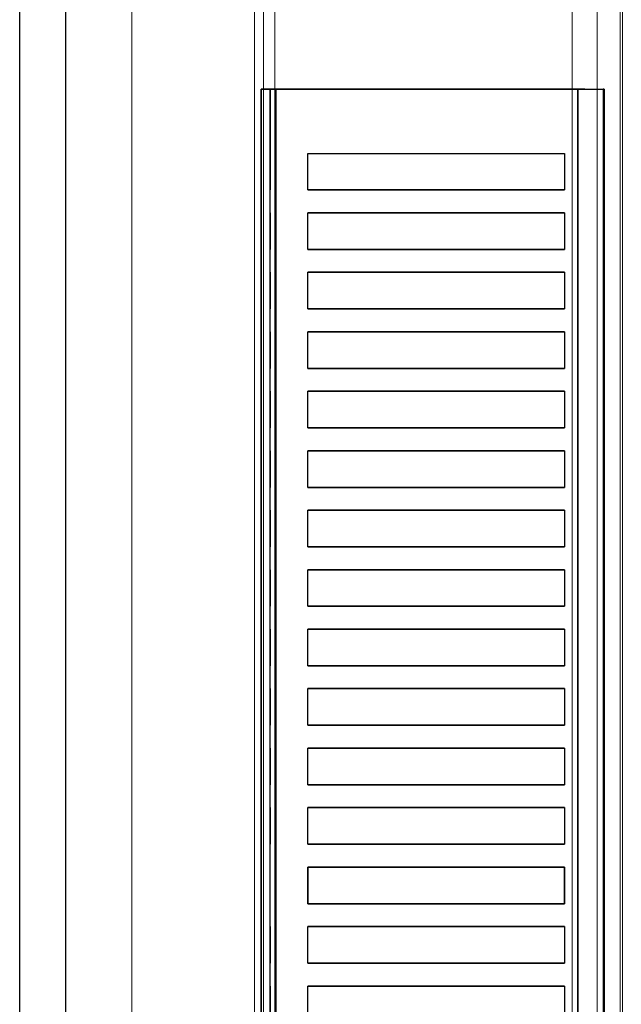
# Model space of a CAD drawing. Header units: millimetres. Extents: x 69858 to 162505, y 5570 to 25972.
# Tile 21 of 53: x 71794 to 71926, y 14521 to 14736. Entities that reach past the tile are written whole.
import ezdxf

# ---------------------------------------------------------------- set-up
doc = ezdxf.new("R2010")
doc.units = ezdxf.units.MM
doc.header["$LTSCALE"] = 2.5
doc.linetypes.add('CONTINUA', pattern=[0])
doc.linetypes.add('DASHED', pattern=[19.05, 12.7, -6.35])
for name, color, linetype in [('Arch', 7, 'Continuous'), ('IQ_200_3D', 1, 'Continuous'), ('IQ_204_2D', 7, 'CONTINUA')]:
    doc.layers.add(name, color=color, linetype=linetype)
for name, color, linetype, lineweight in [('CKD Equipments', 252, 'Continuous', 0), ('EQUIPMENT', 210, 'Continuous', 0), ('WALL', 132, 'Continuous', 25)]:
    doc.layers.add(name, color=color, linetype=linetype, lineweight=lineweight)

# ---------------------------------------------------------------- blocks, each defined once
blk = doc.blocks.new('*U95')
at = {"color": 8}
blk.add_lwpolyline([(0, -100), (6936.3, -100), (6936.3, -90), (0, -90)], close=True, dxfattribs=at)
blk = doc.blocks.new('ELECTROLUX-MC-CAMINO400')
at = {"layer": 'IQ_200_3D', "color": 8}
for points in [[(0, -0.21, 917.01), (0, -0.21, 956), (400, -0.21, 956), (400, -0.21, 917.01)], [(0, -69.44, 915), (0, -3.39, 915), (400, -3.39, 915), (400, -69.44, 915)]]:
    blk.add_3dface(points, dxfattribs=at)
for points, invisible_edges in [([(0, -0.21, 956), (0, -0.36, 956.76), (400, -0.36, 956.76), (400, -0.21, 956)], 2), ([(0, -0.25, 916.62), (0, -0.21, 917.01), (400, -0.21, 917.01), (400, -0.25, 916.62)], 8), ([(0, -0.37, 916.23), (0, -0.25, 916.62), (400, -0.25, 916.62), (400, -0.37, 916.23)], 10), ([(0, -0.36, 956.76), (0, -0.78, 957.41), (400, -0.78, 957.41), (400, -0.36, 956.76)], 10), ([(0, -0.56, 915.88), (0, -0.37, 916.23), (400, -0.37, 916.23), (400, -0.56, 915.88)], 10), ([(0, -0.82, 915.58), (0, -0.56, 915.88), (400, -0.56, 915.88), (400, -0.82, 915.58)], 10), ([(0, -0.78, 957.41), (0, -1.43, 957.84), (400, -1.43, 957.84), (400, -0.78, 957.41)], 10), ([(0, -1.41, 915.27), (0, -0.82, 915.58), (400, -0.82, 915.58), (400, -1.41, 915.27)], 10), ([(0, -2.05, 915.07), (0, -1.41, 915.27), (400, -1.41, 915.27), (400, -2.05, 915.07)], 10), ([(0, -1.43, 957.84), (0, -2.19, 958), (400, -2.19, 958), (400, -1.43, 957.84)], 8), ([(0, -2.72, 914.98), (0, -2.05, 915.07), (400, -2.05, 915.07), (400, -2.72, 914.98)], 10), ([(0, -3.39, 915), (0, -2.72, 914.98), (400, -2.72, 914.98), (400, -3.39, 915)], 2), ([(196, -10.37, 957.76), (204, -10.37, 957.76), (204, -2.19, 958), (196, -2.19, 958)], 10), ([(204, -2.19, 958), (209, -2.19, 958), (209, -10.37, 957.76), (204, -10.37, 957.76)], 14), ([(209, -10.37, 957.76), (217, -10.37, 957.76), (217, -2.19, 958), (209, -2.19, 958)], 10), ([(217, -2.19, 958), (222, -2.19, 958), (222, -10.37, 957.76), (217, -10.37, 957.76)], 14), ([(230, -10.37, 957.76), (222, -10.37, 957.76), (222, -2.19, 958), (230, -2.19, 958)], 10), ([(230, -2.19, 958), (235, -2.19, 958), (235, -10.37, 957.76), (230, -10.37, 957.76)], 14), ([(235, -10.37, 957.76), (243, -10.37, 957.76), (243, -2.19, 958), (235, -2.19, 958)], 10), ([(243, -2.19, 958), (248, -2.19, 958), (248, -10.37, 957.76), (243, -10.37, 957.76)], 14), ([(248, -10.37, 957.76), (256, -10.37, 957.76), (256, -2.19, 958), (248, -2.19, 958)], 10), ([(256, -2.19, 958), (261, -2.19, 958), (261, -10.37, 957.76), (256, -10.37, 957.76)], 14), ([(261, -10.37, 957.76), (269, -10.37, 957.76), (269, -2.19, 958), (261, -2.19, 958)], 10), ([(269, -2.19, 958), (274, -2.19, 958), (274, -10.37, 957.76), (269, -10.37, 957.76)], 14), ([(274, -10.37, 957.76), (282, -10.37, 957.76), (282, -2.19, 958), (274, -2.19, 958)], 10), ([(282, -2.19, 958), (287, -2.19, 958), (287, -10.37, 957.76), (282, -10.37, 957.76)], 14), ([(287, -10.37, 957.76), (295, -10.37, 957.76), (295, -2.19, 958), (287, -2.19, 958)], 10), ([(295, -2.19, 958), (300, -2.19, 958), (300, -10.37, 957.76), (295, -10.37, 957.76)], 14), ([(300, -10.37, 957.76), (308, -10.37, 957.76), (308, -2.19, 958), (300, -2.19, 958)], 10), ([(308, -2.19, 958), (313, -2.19, 958), (313, -10.37, 957.76), (308, -10.37, 957.76)], 14), ([(313, -10.37, 957.76), (321, -10.37, 957.76), (321, -2.19, 958), (313, -2.19, 958)], 10), ([(321, -2.19, 958), (326, -2.19, 958), (326, -10.37, 957.76), (321, -10.37, 957.76)], 14), ([(326, -10.37, 957.76), (334, -10.37, 957.76), (334, -2.19, 958), (326, -2.19, 958)], 10), ([(334, -2.19, 958), (339, -2.19, 958), (339, -10.37, 957.76), (334, -10.37, 957.76)], 14), ([(339, -10.37, 957.76), (347, -10.37, 957.76), (347, -2.19, 958), (339, -2.19, 958)], 10), ([(347, -2.19, 958), (352, -2.19, 958), (352, -10.37, 957.76), (347, -10.37, 957.76)], 14), ([(352, -10.37, 957.76), (360, -10.37, 957.76), (360, -2.19, 958), (352, -2.19, 958)], 10), ([(360, -2.19, 958), (365, -2.19, 958), (365, -10.37, 957.76), (360, -10.37, 957.76)], 14), ([(365, -10.37, 957.76), (373, -10.37, 957.76), (373, -2.19, 958), (365, -2.19, 958)], 10), ([(373, -2.19, 958), (378, -2.19, 958), (378, -10.37, 957.76), (373, -10.37, 957.76)], 14), ([(378, -10.37, 957.76), (386, -10.37, 957.76), (386, -2.19, 958), (378, -2.19, 958)], 10), ([(400, -10.37, 957.76), (400, -2.19, 958), (386, -2.19, 958), (386, -10.37, 957.76)], 12), ([(204, -17.47, 956.91), (204, -10.37, 957.76), (209, -10.37, 957.76), (209, -17.47, 956.91)], 10), ([(217, -17.47, 956.91), (217, -10.37, 957.76), (222, -10.37, 957.76), (222, -17.47, 956.91)], 10), ([(230, -17.47, 956.91), (230, -10.37, 957.76), (235, -10.37, 957.76), (235, -17.47, 956.91)], 10), ([(243, -17.47, 956.91), (243, -10.37, 957.76), (248, -10.37, 957.76), (248, -17.47, 956.91)], 10), ([(256, -17.47, 956.91), (256, -10.37, 957.76), (261, -10.37, 957.76), (261, -17.47, 956.91)], 10), ([(269, -17.47, 956.91), (269, -10.37, 957.76), (274, -10.37, 957.76), (274, -17.47, 956.91)], 10), ([(282, -17.47, 956.91), (282, -10.37, 957.76), (287, -10.37, 957.76), (287, -17.47, 956.91)], 10), ([(295, -17.47, 956.91), (295, -10.37, 957.76), (300, -10.37, 957.76), (300, -17.47, 956.91)], 10), ([(308, -17.47, 956.91), (308, -10.37, 957.76), (313, -10.37, 957.76), (313, -17.47, 956.91)], 10), ([(321, -17.47, 956.91), (321, -10.37, 957.76), (326, -10.37, 957.76), (326, -17.47, 956.91)], 10), ([(334, -17.47, 956.91), (334, -10.37, 957.76), (339, -10.37, 957.76), (339, -17.47, 956.91)], 10), ([(347, -17.47, 956.91), (347, -10.37, 957.76), (352, -10.37, 957.76), (352, -17.47, 956.91)], 10), ([(360, -17.47, 956.91), (360, -10.37, 957.76), (365, -10.37, 957.76), (365, -17.47, 956.91)], 10), ([(373, -17.47, 956.91), (373, -10.37, 957.76), (378, -10.37, 957.76), (378, -17.47, 956.91)], 10), ([(400, -17.47, 956.91), (400, -10.37, 957.76), (386, -10.37, 957.76), (386, -17.47, 956.91)], 10), ([(204, -24.48, 955.45), (204, -17.47, 956.91), (209, -17.47, 956.91), (209, -24.48, 955.45)], 10), ([(217, -24.48, 955.45), (217, -17.47, 956.91), (222, -17.47, 956.91), (222, -24.48, 955.45)], 10), ([(230, -24.48, 955.45), (230, -17.47, 956.91), (235, -17.47, 956.91), (235, -24.48, 955.45)], 10), ([(243, -24.48, 955.45), (243, -17.47, 956.91), (248, -17.47, 956.91), (248, -24.48, 955.45)], 10), ([(256, -24.48, 955.45), (256, -17.47, 956.91), (261, -17.47, 956.91), (261, -24.48, 955.45)], 10), ([(269, -24.48, 955.45), (269, -17.47, 956.91), (274, -17.47, 956.91), (274, -24.48, 955.45)], 10), ([(282, -24.48, 955.45), (282, -17.47, 956.91), (287, -17.47, 956.91), (287, -24.48, 955.45)], 10), ([(295, -24.48, 955.45), (295, -17.47, 956.91), (300, -17.47, 956.91), (300, -24.48, 955.45)], 10), ([(308, -24.48, 955.45), (308, -17.47, 956.91), (313, -17.47, 956.91), (313, -24.48, 955.45)], 10), ([(321, -24.48, 955.45), (321, -17.47, 956.91), (326, -17.47, 956.91), (326, -24.48, 955.45)], 10), ([(334, -24.48, 955.45), (334, -17.47, 956.91), (339, -17.47, 956.91), (339, -24.48, 955.45)], 10), ([(347, -24.48, 955.45), (347, -17.47, 956.91), (352, -17.47, 956.91), (352, -24.48, 955.45)], 10), ([(360, -24.48, 955.45), (360, -17.47, 956.91), (365, -17.47, 956.91), (365, -24.48, 955.45)], 10), ([(373, -24.48, 955.45), (373, -17.47, 956.91), (378, -17.47, 956.91), (378, -24.48, 955.45)], 10), ([(400, -24.48, 955.45), (400, -17.47, 956.91), (386, -17.47, 956.91), (386, -24.48, 955.45)], 10), ([(204, -31.33, 953.39), (204, -24.48, 955.45), (209, -24.48, 955.45), (209, -31.33, 953.39)], 10), ([(217, -31.33, 953.39), (217, -24.48, 955.45), (222, -24.48, 955.45), (222, -31.33, 953.39)], 10), ([(230, -31.33, 953.39), (230, -24.48, 955.45), (235, -24.48, 955.45), (235, -31.33, 953.39)], 10), ([(243, -31.33, 953.39), (243, -24.48, 955.45), (248, -24.48, 955.45), (248, -31.33, 953.39)], 10), ([(256, -31.33, 953.39), (256, -24.48, 955.45), (261, -24.48, 955.45), (261, -31.33, 953.39)], 10), ([(269, -31.33, 953.39), (269, -24.48, 955.45), (274, -24.48, 955.45), (274, -31.33, 953.39)], 10), ([(282, -31.33, 953.39), (282, -24.48, 955.45), (287, -24.48, 955.45), (287, -31.33, 953.39)], 10), ([(295, -31.33, 953.39), (295, -24.48, 955.45), (300, -24.48, 955.45), (300, -31.33, 953.39)], 10), ([(308, -31.33, 953.39), (308, -24.48, 955.45), (313, -24.48, 955.45), (313, -31.33, 953.39)], 10), ([(321, -31.33, 953.39), (321, -24.48, 955.45), (326, -24.48, 955.45), (326, -31.33, 953.39)], 10), ([(334, -31.33, 953.39), (334, -24.48, 955.45), (339, -24.48, 955.45), (339, -31.33, 953.39)], 10), ([(347, -31.33, 953.39), (347, -24.48, 955.45), (352, -24.48, 955.45), (352, -31.33, 953.39)], 10), ([(360, -31.33, 953.39), (360, -24.48, 955.45), (365, -24.48, 955.45), (365, -31.33, 953.39)], 10), ([(373, -31.33, 953.39), (373, -24.48, 955.45), (378, -24.48, 955.45), (378, -31.33, 953.39)], 10), ([(400, -31.33, 953.39), (400, -24.48, 955.45), (386, -24.48, 955.45), (386, -31.33, 953.39)], 10), ([(204, -37.98, 950.75), (204, -31.33, 953.39), (209, -31.33, 953.39), (209, -37.98, 950.75)], 10), ([(217, -37.98, 950.75), (217, -31.33, 953.39), (222, -31.33, 953.39), (222, -37.98, 950.75)], 10), ([(230, -37.98, 950.75), (230, -31.33, 953.39), (235, -31.33, 953.39), (235, -37.98, 950.75)], 10), ([(243, -37.98, 950.75), (243, -31.33, 953.39), (248, -31.33, 953.39), (248, -37.98, 950.75)], 10), ([(256, -37.98, 950.75), (256, -31.33, 953.39), (261, -31.33, 953.39), (261, -37.98, 950.75)], 10), ([(269, -37.98, 950.75), (269, -31.33, 953.39), (274, -31.33, 953.39), (274, -37.98, 950.75)], 10), ([(282, -37.98, 950.75), (282, -31.33, 953.39), (287, -31.33, 953.39), (287, -37.98, 950.75)], 10), ([(295, -37.98, 950.75), (295, -31.33, 953.39), (300, -31.33, 953.39), (300, -37.98, 950.75)], 10), ([(308, -37.98, 950.75), (308, -31.33, 953.39), (313, -31.33, 953.39), (313, -37.98, 950.75)], 10), ([(321, -37.98, 950.75), (321, -31.33, 953.39), (326, -31.33, 953.39), (326, -37.98, 950.75)], 10), ([(334, -37.98, 950.75), (334, -31.33, 953.39), (339, -31.33, 953.39), (339, -37.98, 950.75)], 10), ([(347, -37.98, 950.75), (347, -31.33, 953.39), (352, -31.33, 953.39), (352, -37.98, 950.75)], 10), ([(360, -37.98, 950.75), (360, -31.33, 953.39), (365, -31.33, 953.39), (365, -37.98, 950.75)], 10), ([(373, -37.98, 950.75), (373, -31.33, 953.39), (378, -31.33, 953.39), (378, -37.98, 950.75)], 10), ([(400, -37.98, 950.75), (400, -31.33, 953.39), (386, -31.33, 953.39), (386, -37.98, 950.75)], 10), ([(204, -44.37, 947.54), (204, -37.98, 950.75), (209, -37.98, 950.75), (209, -44.37, 947.54)], 10), ([(217, -44.37, 947.54), (217, -37.98, 950.75), (222, -37.98, 950.75), (222, -44.37, 947.54)], 10), ([(230, -44.37, 947.54), (230, -37.98, 950.75), (235, -37.98, 950.75), (235, -44.37, 947.54)], 10), ([(243, -44.37, 947.54), (243, -37.98, 950.75), (248, -37.98, 950.75), (248, -44.37, 947.54)], 10), ([(256, -44.37, 947.54), (256, -37.98, 950.75), (261, -37.98, 950.75), (261, -44.37, 947.54)], 10), ([(269, -44.37, 947.54), (269, -37.98, 950.75), (274, -37.98, 950.75), (274, -44.37, 947.54)], 10), ([(282, -44.37, 947.54), (282, -37.98, 950.75), (287, -37.98, 950.75), (287, -44.37, 947.54)], 10), ([(295, -44.37, 947.54), (295, -37.98, 950.75), (300, -37.98, 950.75), (300, -44.37, 947.54)], 10), ([(308, -44.37, 947.54), (308, -37.98, 950.75), (313, -37.98, 950.75), (313, -44.37, 947.54)], 10), ([(321, -44.37, 947.54), (321, -37.98, 950.75), (326, -37.98, 950.75), (326, -44.37, 947.54)], 10), ([(334, -44.37, 947.54), (334, -37.98, 950.75), (339, -37.98, 950.75), (339, -44.37, 947.54)], 10), ([(347, -44.37, 947.54), (347, -37.98, 950.75), (352, -37.98, 950.75), (352, -44.37, 947.54)], 10), ([(360, -44.37, 947.54), (360, -37.98, 950.75), (365, -37.98, 950.75), (365, -44.37, 947.54)], 10), ([(373, -44.37, 947.54), (373, -37.98, 950.75), (378, -37.98, 950.75), (378, -44.37, 947.54)], 10), ([(400, -44.37, 947.54), (400, -37.98, 950.75), (386, -37.98, 950.75), (386, -44.37, 947.54)], 10), ([(204, -50.47, 943.8), (204, -44.37, 947.54), (209, -44.37, 947.54), (209, -50.47, 943.8)], 10), ([(217, -50.47, 943.8), (217, -44.37, 947.54), (222, -44.37, 947.54), (222, -50.47, 943.8)], 10), ([(230, -50.47, 943.8), (230, -44.37, 947.54), (235, -44.37, 947.54), (235, -50.47, 943.8)], 10), ([(243, -50.47, 943.8), (243, -44.37, 947.54), (248, -44.37, 947.54), (248, -50.47, 943.8)], 10), ([(256, -50.47, 943.8), (256, -44.37, 947.54), (261, -44.37, 947.54), (261, -50.47, 943.8)], 10), ([(269, -50.47, 943.8), (269, -44.37, 947.54), (274, -44.37, 947.54), (274, -50.47, 943.8)], 10), ([(282, -50.47, 943.8), (282, -44.37, 947.54), (287, -44.37, 947.54), (287, -50.47, 943.8)], 10), ([(295, -50.47, 943.8), (295, -44.37, 947.54), (300, -44.37, 947.54), (300, -50.47, 943.8)], 10), ([(308, -50.47, 943.8), (308, -44.37, 947.54), (313, -44.37, 947.54), (313, -50.47, 943.8)], 10), ([(321, -50.47, 943.8), (321, -44.37, 947.54), (326, -44.37, 947.54), (326, -50.47, 943.8)], 10), ([(334, -50.47, 943.8), (334, -44.37, 947.54), (339, -44.37, 947.54), (339, -50.47, 943.8)], 10), ([(347, -50.47, 943.8), (347, -44.37, 947.54), (352, -44.37, 947.54), (352, -50.47, 943.8)], 10), ([(360, -50.47, 943.8), (360, -44.37, 947.54), (365, -44.37, 947.54), (365, -50.47, 943.8)], 10), ([(373, -50.47, 943.8), (373, -44.37, 947.54), (378, -44.37, 947.54), (378, -50.47, 943.8)], 10), ([(400, -50.47, 943.8), (400, -44.37, 947.54), (386, -44.37, 947.54), (386, -50.47, 943.8)], 10), ([(204, -56.22, 939.54), (204, -50.47, 943.8), (209, -50.47, 943.8), (209, -56.22, 939.54)], 10), ([(217, -56.22, 939.54), (217, -50.47, 943.8), (222, -50.47, 943.8), (222, -56.22, 939.54)], 10), ([(230, -56.22, 939.54), (230, -50.47, 943.8), (235, -50.47, 943.8), (235, -56.22, 939.54)], 10), ([(243, -56.22, 939.54), (243, -50.47, 943.8), (248, -50.47, 943.8), (248, -56.22, 939.54)], 10), ([(256, -56.22, 939.54), (256, -50.47, 943.8), (261, -50.47, 943.8), (261, -56.22, 939.54)], 10), ([(269, -56.22, 939.54), (269, -50.47, 943.8), (274, -50.47, 943.8), (274, -56.22, 939.54)], 10), ([(282, -56.22, 939.54), (282, -50.47, 943.8), (287, -50.47, 943.8), (287, -56.22, 939.54)], 10), ([(295, -56.22, 939.54), (295, -50.47, 943.8), (300, -50.47, 943.8), (300, -56.22, 939.54)], 10), ([(308, -56.22, 939.54), (308, -50.47, 943.8), (313, -50.47, 943.8), (313, -56.22, 939.54)], 10), ([(321, -56.22, 939.54), (321, -50.47, 943.8), (326, -50.47, 943.8), (326, -56.22, 939.54)], 10), ([(334, -56.22, 939.54), (334, -50.47, 943.8), (339, -50.47, 943.8), (339, -56.22, 939.54)], 10), ([(347, -56.22, 939.54), (347, -50.47, 943.8), (352, -50.47, 943.8), (352, -56.22, 939.54)], 10), ([(360, -56.22, 939.54), (360, -50.47, 943.8), (365, -50.47, 943.8), (365, -56.22, 939.54)], 10), ([(373, -56.22, 939.54), (373, -50.47, 943.8), (378, -50.47, 943.8), (378, -56.22, 939.54)], 10), ([(400, -56.22, 939.54), (400, -50.47, 943.8), (386, -50.47, 943.8), (386, -56.22, 939.54)], 10), ([(204, -61.59, 934.81), (204, -56.22, 939.54), (209, -56.22, 939.54), (209, -61.59, 934.81)], 10), ([(217, -61.59, 934.81), (217, -56.22, 939.54), (222, -56.22, 939.54), (222, -61.59, 934.81)], 10), ([(230, -61.59, 934.81), (230, -56.22, 939.54), (235, -56.22, 939.54), (235, -61.59, 934.81)], 10), ([(243, -61.59, 934.81), (243, -56.22, 939.54), (248, -56.22, 939.54), (248, -61.59, 934.81)], 10), ([(256, -61.59, 934.81), (256, -56.22, 939.54), (261, -56.22, 939.54), (261, -61.59, 934.81)], 10), ([(269, -61.59, 934.81), (269, -56.22, 939.54), (274, -56.22, 939.54), (274, -61.59, 934.81)], 10), ([(282, -61.59, 934.81), (282, -56.22, 939.54), (287, -56.22, 939.54), (287, -61.59, 934.81)], 10), ([(295, -61.59, 934.81), (295, -56.22, 939.54), (300, -56.22, 939.54), (300, -61.59, 934.81)], 10), ([(308, -61.59, 934.81), (308, -56.22, 939.54), (313, -56.22, 939.54), (313, -61.59, 934.81)], 10), ([(321, -61.59, 934.81), (321, -56.22, 939.54), (326, -56.22, 939.54), (326, -61.59, 934.81)], 10), ([(334, -61.59, 934.81), (334, -56.22, 939.54), (339, -56.22, 939.54), (339, -61.59, 934.81)], 10), ([(347, -61.59, 934.81), (347, -56.22, 939.54), (352, -56.22, 939.54), (352, -61.59, 934.81)], 10), ([(360, -61.59, 934.81), (360, -56.22, 939.54), (365, -56.22, 939.54), (365, -61.59, 934.81)], 10), ([(373, -61.59, 934.81), (373, -56.22, 939.54), (378, -56.22, 939.54), (378, -61.59, 934.81)], 10), ([(400, -61.59, 934.81), (400, -56.22, 939.54), (386, -56.22, 939.54), (386, -61.59, 934.81)], 10), ([(204, -66.52, 929.63), (204, -61.59, 934.81), (209, -61.59, 934.81), (209, -66.52, 929.63)], 10), ([(217, -66.52, 929.63), (217, -61.59, 934.81), (222, -61.59, 934.81), (222, -66.52, 929.63)], 10), ([(230, -66.52, 929.63), (230, -61.59, 934.81), (235, -61.59, 934.81), (235, -66.52, 929.63)], 10), ([(243, -66.52, 929.63), (243, -61.59, 934.81), (248, -61.59, 934.81), (248, -66.52, 929.63)], 10), ([(256, -66.52, 929.63), (256, -61.59, 934.81), (261, -61.59, 934.81), (261, -66.52, 929.63)], 10), ([(269, -66.52, 929.63), (269, -61.59, 934.81), (274, -61.59, 934.81), (274, -66.52, 929.63)], 10), ([(282, -66.52, 929.63), (282, -61.59, 934.81), (287, -61.59, 934.81), (287, -66.52, 929.63)], 10), ([(295, -66.52, 929.63), (295, -61.59, 934.81), (300, -61.59, 934.81), (300, -66.52, 929.63)], 10), ([(308, -66.52, 929.63), (308, -61.59, 934.81), (313, -61.59, 934.81), (313, -66.52, 929.63)], 10), ([(321, -66.52, 929.63), (321, -61.59, 934.81), (326, -61.59, 934.81), (326, -66.52, 929.63)], 10), ([(334, -66.52, 929.63), (334, -61.59, 934.81), (339, -61.59, 934.81), (339, -66.52, 929.63)], 10), ([(347, -66.52, 929.63), (347, -61.59, 934.81), (352, -61.59, 934.81), (352, -66.52, 929.63)], 10), ([(360, -66.52, 929.63), (360, -61.59, 934.81), (365, -61.59, 934.81), (365, -66.52, 929.63)], 10), ([(373, -66.52, 929.63), (373, -61.59, 934.81), (378, -61.59, 934.81), (378, -66.52, 929.63)], 10), ([(400, -66.52, 929.63), (400, -61.59, 934.81), (386, -61.59, 934.81), (386, -66.52, 929.63)], 10), ([(196, -71, 924.05), (204, -71, 924.05), (204, -66.52, 929.63), (196, -66.52, 929.63)], 11), ([(204, -71, 924.05), (209, -71, 924.05), (209, -66.52, 929.63), (204, -66.52, 929.63)], 15), ([(209, -71, 924.05), (217, -71, 924.05), (217, -66.52, 929.63), (209, -66.52, 929.63)], 11), ([(217, -71, 924.05), (222, -71, 924.05), (222, -66.52, 929.63), (217, -66.52, 929.63)], 15), ([(230, -71, 924.05), (222, -71, 924.05), (222, -66.52, 929.63), (230, -66.52, 929.63)], 11), ([(230, -71, 924.05), (235, -71, 924.05), (235, -66.52, 929.63), (230, -66.52, 929.63)], 15), ([(235, -71, 924.05), (243, -71, 924.05), (243, -66.52, 929.63), (235, -66.52, 929.63)], 11), ([(243, -71, 924.05), (248, -71, 924.05), (248, -66.52, 929.63), (243, -66.52, 929.63)], 15), ([(248, -71, 924.05), (256, -71, 924.05), (256, -66.52, 929.63), (248, -66.52, 929.63)], 11), ([(256, -71, 924.05), (261, -71, 924.05), (261, -66.52, 929.63), (256, -66.52, 929.63)], 15), ([(261, -71, 924.05), (269, -71, 924.05), (269, -66.52, 929.63), (261, -66.52, 929.63)], 11), ([(269, -71, 924.05), (274, -71, 924.05), (274, -66.52, 929.63), (269, -66.52, 929.63)], 15), ([(274, -71, 924.05), (282, -71, 924.05), (282, -66.52, 929.63), (274, -66.52, 929.63)], 11), ([(282, -71, 924.05), (287, -71, 924.05), (287, -66.52, 929.63), (282, -66.52, 929.63)], 15), ([(287, -71, 924.05), (295, -71, 924.05), (295, -66.52, 929.63), (287, -66.52, 929.63)], 11), ([(295, -71, 924.05), (300, -71, 924.05), (300, -66.52, 929.63), (295, -66.52, 929.63)], 15), ([(300, -71, 924.05), (308, -71, 924.05), (308, -66.52, 929.63), (300, -66.52, 929.63)], 11), ([(308, -71, 924.05), (313, -71, 924.05), (313, -66.52, 929.63), (308, -66.52, 929.63)], 15), ([(313, -71, 924.05), (321, -71, 924.05), (321, -66.52, 929.63), (313, -66.52, 929.63)], 11), ([(321, -71, 924.05), (326, -71, 924.05), (326, -66.52, 929.63), (321, -66.52, 929.63)], 15), ([(326, -71, 924.05), (334, -71, 924.05), (334, -66.52, 929.63), (326, -66.52, 929.63)], 11), ([(334, -71, 924.05), (339, -71, 924.05), (339, -66.52, 929.63), (334, -66.52, 929.63)], 15), ([(339, -71, 924.05), (347, -71, 924.05), (347, -66.52, 929.63), (339, -66.52, 929.63)], 11), ([(347, -71, 924.05), (352, -71, 924.05), (352, -66.52, 929.63), (347, -66.52, 929.63)], 15), ([(352, -71, 924.05), (360, -71, 924.05), (360, -66.52, 929.63), (352, -66.52, 929.63)], 11), ([(360, -71, 924.05), (365, -71, 924.05), (365, -66.52, 929.63), (360, -66.52, 929.63)], 15), ([(365, -71, 924.05), (373, -71, 924.05), (373, -66.52, 929.63), (365, -66.52, 929.63)], 11), ([(373, -71, 924.05), (378, -71, 924.05), (378, -66.52, 929.63), (373, -66.52, 929.63)], 15), ([(378, -71, 924.05), (386, -71, 924.05), (386, -66.52, 929.63), (378, -66.52, 929.63)], 11), ([(400, -71, 924.05), (400, -66.52, 929.63), (386, -66.52, 929.63), (386, -71, 924.05)], 14), ([(0, -70.76, 915.05), (0, -69.44, 915), (400, -69.44, 915), (400, -70.76, 915.05)], 8), ([(0, -72.06, 915.25), (0, -70.76, 915.05), (400, -70.76, 915.05), (400, -72.06, 915.25)], 10), ([(0, -74.97, 918.1), (0, -71, 924.05), (400, -71, 924.05), (400, -74.97, 918.1)], 2), ([(0, -73.33, 915.6), (0, -72.06, 915.25), (400, -72.06, 915.25), (400, -73.33, 915.6)], 10), ([(0, -74.56, 916.08), (0, -73.33, 915.6), (400, -73.33, 915.6), (400, -74.56, 916.08)], 10), ([(0, -74.96, 916.48), (0, -74.56, 916.08), (400, -74.56, 916.08), (400, -74.96, 916.48)], 10), ([(0, -75.18, 917), (0, -74.96, 916.48), (400, -74.96, 916.48), (400, -75.18, 917)], 10), ([(0, -74.97, 918.1), (0, -75.18, 917.57), (400, -75.18, 917.57), (400, -74.97, 918.1)], 2), ([(0, -75.18, 917.57), (0, -75.18, 917), (400, -75.18, 917), (400, -75.18, 917.57)], 10)]:
    blk.add_3dface(points, dxfattribs=dict(at, invisible_edges=invisible_edges))
at = {"layer": 'IQ_204_2D', "color": 8}
for points in [[(0, -0.21), (400, -0.21), (400, -75.21), (0, -75.21)], [(196, -10.37), (204, -10.37), (204, -66.52), (196, -66.52)], [(209, -10.37), (217, -10.37), (217, -66.52), (209, -66.52)], [(222, -10.37), (230, -10.37), (230, -66.52), (222, -66.52)], [(235, -10.37), (243, -10.37), (243, -66.52), (235, -66.52)], [(248, -10.37), (256, -10.37), (256, -66.52), (248, -66.52)], [(261, -10.37), (269, -10.37), (269, -66.52), (261, -66.52)], [(274, -10.37), (282, -10.37), (282, -66.52), (274, -66.52)], [(287, -10.37), (295, -10.37), (295, -66.52), (287, -66.52)], [(300, -10.37), (308, -10.37), (308, -66.52), (300, -66.52)], [(313, -10.37), (321, -10.37), (321, -66.52), (313, -66.52)], [(326, -10.37), (334, -10.37), (334, -66.52), (326, -66.52)], [(339, -10.37), (347, -10.37), (347, -66.52), (339, -66.52)], [(352, -10.37), (360, -10.37), (360, -66.52), (352, -66.52)], [(365, -10.37), (373, -10.37), (373, -66.52), (365, -66.52)], [(378, -10.37), (386, -10.37), (386, -66.52), (378, -66.52)]]:
    blk.add_lwpolyline(points, close=True, dxfattribs=at)
blk = doc.blocks.new('ARCH')
at = {"layer": 'CKD Equipments', "color": 8}
for p, q in [((115762.15, 11253.55, -880), (115762.15, 12053.55, -880)), ((115842.15, 11253.55, -880), (115842.15, 12053.55, -880))]:
    blk.add_line(p, q, dxfattribs=at)
blk.add_lwpolyline([(115735.38, 12600.23), (115735.38, 10800.23), (116535.38, 10800.23), (116535.38, 12600.23), (115735.38, 12600.23)], dxfattribs=at)
for points, invisible_edges in [([(115762.49, 11253.55, 32.22), (115762.15, 11253.55, 30.5), (115762.15, 12053.55, 30.5), (115762.49, 12053.55, 32.22)], 8), ([(115762.15, 11253.55, 22.7), (115762.28, 11253.55, 21.81), (115762.28, 12053.55, 21.81), (115762.15, 12053.55, 22.7)], 2), ([(115762.28, 11253.55, 21.81), (115762.7, 11253.55, 21.01), (115762.7, 12053.55, 21.01), (115762.28, 12053.55, 21.81)], 10), ([(115763.47, 11253.55, 33.68), (115762.49, 11253.55, 32.22), (115762.49, 12053.55, 32.22), (115763.47, 12053.55, 33.68)], 10), ([(115762.7, 11253.55, 21.01), (115763.34, 11253.55, 20.39), (115763.34, 12053.55, 20.39), (115762.7, 12053.55, 21.01)], 10), ([(115763.34, 11253.55, 20.39), (115764.15, 11253.55, 20), (115764.15, 12053.55, 20), (115763.34, 12053.55, 20.39)], 8), ([(115764.93, 11253.55, 34.66), (115763.47, 11253.55, 33.68), (115763.47, 12053.55, 33.68), (115764.93, 12053.55, 34.66)], 10), ([(115766.65, 11253.55, 35), (115764.93, 11253.55, 34.66), (115764.93, 12053.55, 34.66), (115766.65, 12053.55, 35)], 2), ([(115833.76, 11253.55, 34.58), (115831.65, 11253.55, 35), (115831.65, 12053.55, 35), (115833.76, 12053.55, 34.58)], 8), ([(115835.54, 11253.55, 33.39), (115833.76, 11253.55, 34.58), (115833.76, 12053.55, 34.58), (115835.54, 12053.55, 33.39)], 10), ([(115836.73, 11253.55, 31.6), (115835.54, 11253.55, 33.39), (115835.54, 12053.55, 33.39), (115836.73, 12053.55, 31.6)], 10), ([(115837.15, 11253.55, 29.5), (115836.73, 11253.55, 31.6), (115836.73, 12053.55, 31.6), (115837.15, 12053.55, 29.5)], 2), ([(115837.6, 11253.55, 23.59), (115837.15, 11253.55, 25.7), (115837.15, 12053.55, 25.7), (115837.6, 12053.55, 23.59)], 8), ([(115838.79, 11253.55, 21.78), (115837.6, 11253.55, 23.59), (115837.6, 12053.55, 23.59), (115838.79, 12053.55, 21.78)], 10), ([(115840.56, 11253.55, 20.53), (115838.79, 11253.55, 21.78), (115838.79, 12053.55, 21.78), (115840.56, 12053.55, 20.53)], 10), ([(115842.65, 11253.55, 20), (115840.56, 11253.55, 20.53), (115840.56, 12053.55, 20.53), (115842.65, 12053.55, 20)], 2)]:
    blk.add_3dface(points, dxfattribs=dict(at, invisible_edges=invisible_edges))
for points in [[(115762.15, 11253.55, 30.5), (115762.15, 11253.55, 22.7), (115762.15, 12053.55, 22.7), (115762.15, 12053.55, 30.5)], [(115764.15, 11253.55, -156), (115764.15, 11253.55, 20), (115764.15, 12053.55, 20), (115764.15, 12053.55, -156)], [(115864.15, 11253.55, -156), (115764.15, 11253.55, -156), (115764.15, 12053.55, -156), (115864.15, 12053.55, -156)], [(115831.65, 11253.55, 35), (115766.65, 11253.55, 35), (115766.65, 12053.55, 35), (115831.65, 12053.55, 35)], [(115837.15, 11253.55, 25.7), (115837.15, 11253.55, 29.5), (115837.15, 12053.55, 29.5), (115837.15, 12053.55, 25.7)]]:
    blk.add_3dface(points, dxfattribs=at)
at = {"layer": 'EQUIPMENT', "color": 8, "linetype": 'DASHED', "lineweight": 18, "ltscale": 800}
blk.add_lwpolyline([(115720.83, 13210.58), (115720.83, 10791.76), (116720.83, 10791.76), (116720.83, 13210.58)], close=True, dxfattribs=at)
at = {"layer": 'CKD Equipments', "color": 8, "rotation": 90}
blk.add_blockref('ELECTROLUX-MC-CAMINO400', (115763.45, 11453.55, -880), dxfattribs=at)
at = {"layer": 'WALL', "color": 8, "xscale": -1, "rotation": 89.99999999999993}
blk.add_blockref('*U95', (115620.83, 13310.58), dxfattribs=at)

msp = doc.modelspace()

# ---------------------------------------------------------------- block references
at = {"layer": 'Arch'}
msp.add_blockref('ARCH', (-43916.74, 2867.04), dxfattribs=at)

doc.saveas('drawing.dxf')
